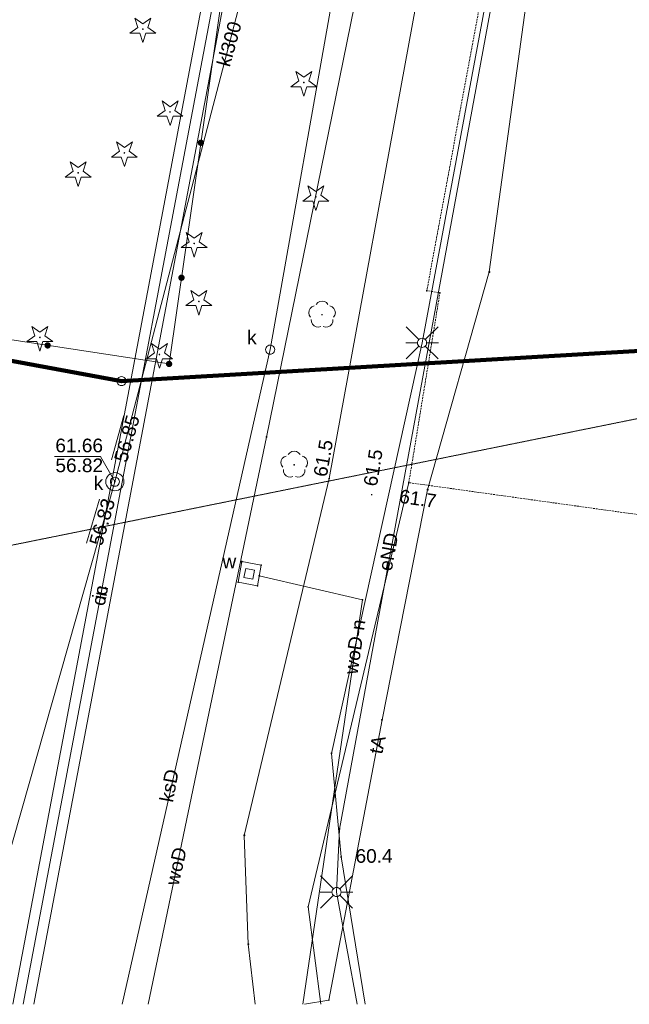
# Paper-space layout 'A-01 PLAN SYTUACYJNY' of a CAD drawing. Header units: millimetres. Extents: x 0 to 900, y 0 to 750.
# Tile 40 of 105: x 610 to 677, y 157 to 266. Entities that reach past the tile are written whole.
import ezdxf
from ezdxf.xclip import XClip

# ---------------------------------------------------------------- set-up
doc = ezdxf.new("R2010")
doc.units = ezdxf.units.MM
doc.header["$MEASUREMENT"] = 0
doc.header["$XCLIPFRAME"] = 0
for name, pattern in [('PRZER1-1', [1, 0.5, -0.5]), ('PRZER2-1', [1.5, 1, -0.5]), ('PRZER3-1', [4000, 3000, -1000])]:
    doc.linetypes.add(name, pattern=pattern)
doc.layers.add('0_Nr_pióra__60', color=7, linetype='Continuous', lineweight=100, true_color=0xcbfe00)
doc.layers.add('A_mapa_Nr_pióra__2', color=8, linetype='Continuous', lineweight=13)
doc.layers.add('A_podrys', color=7, linetype='Continuous')
doc.styles.add('STYL_AUTOMATYCZNY_1', font='arial.ttf')

# ---------------------------------------------------------------- blocks, each defined once
blk = doc.blocks.new('Rysunek_3_3', base_point=(-1239.76, 488.38))
at = {"layer": 'A_mapa_Nr_pióra__2', "linetype": 'Continuous', "lineweight": 13}
for points in [[(623.96, 264.67), (623.99, 264.67), (624.01, 264.68), (624.03, 264.7), (624.04, 264.73), (624.05, 264.76), (624.04, 264.78), (624.03, 264.81), (624.01, 264.83), (623.99, 264.84), (623.96, 264.85), (623.93, 264.84), (623.9, 264.83), (623.88, 264.81), (623.87, 264.78), (623.87, 264.76), (623.87, 264.73), (623.88, 264.7), (623.9, 264.68), (623.93, 264.67)], [(641.66, 258.79), (641.69, 258.79), (641.71, 258.8), (641.73, 258.82), (641.74, 258.85), (641.75, 258.88), (641.74, 258.9), (641.73, 258.93), (641.71, 258.95), (641.69, 258.96), (641.66, 258.97), (641.63, 258.96), (641.6, 258.95), (641.58, 258.93), (641.57, 258.9), (641.57, 258.88), (641.57, 258.85), (641.58, 258.82), (641.6, 258.8), (641.63, 258.79)], [(626.94, 255.55), (626.97, 255.55), (626.99, 255.56), (627.01, 255.58), (627.02, 255.61), (627.03, 255.64), (627.02, 255.66), (627.01, 255.69), (626.99, 255.71), (626.97, 255.72), (626.94, 255.73), (626.91, 255.72), (626.88, 255.71), (626.86, 255.69), (626.85, 255.66), (626.85, 255.64), (626.85, 255.61), (626.86, 255.58), (626.88, 255.56), (626.91, 255.55)], [(630.68, 252.2), (630.68, 252.29), (630.66, 252.38), (630.61, 252.46), (630.55, 252.52), (630.47, 252.57), (630.38, 252.59), (630.29, 252.6), (630.2, 252.57), (630.12, 252.53), (630.06, 252.46), (630.01, 252.39), (629.99, 252.3), (629.99, 252.21), (630.01, 252.12), (630.05, 252.04), (630.12, 251.97), (630.2, 251.93), (630.28, 251.9), (630.38, 251.9), (630.46, 251.92), (630.54, 251.97), (630.61, 252.03), (630.66, 252.11)], [(630.68, 252.2), (630.68, 252.29), (630.66, 252.38), (630.61, 252.46), (630.55, 252.52), (630.47, 252.57), (630.38, 252.59), (630.29, 252.6), (630.2, 252.57), (630.12, 252.53), (630.06, 252.46), (630.01, 252.39), (629.99, 252.3), (629.99, 252.21), (630.01, 252.12), (630.05, 252.04), (630.12, 251.97), (630.2, 251.93), (630.28, 251.9), (630.38, 251.9), (630.46, 251.92), (630.54, 251.97), (630.61, 252.03), (630.66, 252.11)], [(621.92, 251.05), (621.95, 251.05), (621.97, 251.06), (621.99, 251.08), (622, 251.11), (622.01, 251.14), (622, 251.16), (621.99, 251.19), (621.97, 251.21), (621.95, 251.22), (621.92, 251.23), (621.89, 251.22), (621.86, 251.21), (621.84, 251.19), (621.83, 251.16), (621.83, 251.14), (621.83, 251.11), (621.84, 251.08), (621.86, 251.06), (621.89, 251.05)], [(616.84, 248.85), (616.87, 248.85), (616.89, 248.86), (616.91, 248.88), (616.92, 248.91), (616.93, 248.94), (616.92, 248.96), (616.91, 248.99), (616.89, 249.01), (616.87, 249.02), (616.84, 249.03), (616.81, 249.02), (616.78, 249.01), (616.76, 248.99), (616.75, 248.96), (616.75, 248.94), (616.75, 248.91), (616.76, 248.88), (616.78, 248.86), (616.81, 248.85)], [(642.98, 246.21), (643.01, 246.21), (643.03, 246.22), (643.05, 246.24), (643.06, 246.27), (643.07, 246.3), (643.06, 246.32), (643.05, 246.35), (643.03, 246.37), (643.01, 246.38), (642.98, 246.39), (642.95, 246.38), (642.92, 246.37), (642.9, 246.35), (642.89, 246.32), (642.89, 246.3), (642.89, 246.27), (642.9, 246.24), (642.92, 246.22), (642.95, 246.21)], [(629.6, 241.09), (629.63, 241.09), (629.65, 241.1), (629.67, 241.12), (629.68, 241.15), (629.69, 241.18), (629.68, 241.2), (629.67, 241.23), (629.65, 241.25), (629.63, 241.26), (629.6, 241.27), (629.57, 241.26), (629.54, 241.25), (629.52, 241.23), (629.51, 241.2), (629.51, 241.18), (629.51, 241.15), (629.52, 241.12), (629.54, 241.1), (629.57, 241.09)], [(628.55, 237.35), (628.55, 237.44), (628.53, 237.53), (628.48, 237.61), (628.42, 237.68), (628.34, 237.72), (628.25, 237.75), (628.16, 237.75), (628.07, 237.73), (627.99, 237.68), (627.93, 237.62), (627.88, 237.54), (627.85, 237.45), (627.85, 237.36), (627.88, 237.27), (627.92, 237.19), (627.98, 237.13), (628.06, 237.08), (628.15, 237.05), (628.24, 237.05), (628.33, 237.08), (628.41, 237.12), (628.48, 237.18), (628.52, 237.26)], [(628.55, 237.35), (628.55, 237.44), (628.53, 237.53), (628.48, 237.61), (628.42, 237.68), (628.34, 237.72), (628.25, 237.75), (628.16, 237.75), (628.07, 237.73), (627.99, 237.68), (627.93, 237.62), (627.88, 237.54), (627.85, 237.45), (627.85, 237.36), (627.88, 237.27), (627.92, 237.19), (627.98, 237.13), (628.06, 237.08), (628.15, 237.05), (628.24, 237.05), (628.33, 237.08), (628.41, 237.12), (628.48, 237.18), (628.52, 237.26)], [(630.12, 234.71), (630.15, 234.71), (630.17, 234.72), (630.19, 234.74), (630.2, 234.77), (630.21, 234.8), (630.2, 234.82), (630.19, 234.85), (630.17, 234.87), (630.15, 234.88), (630.12, 234.89), (630.09, 234.88), (630.06, 234.87), (630.04, 234.85), (630.03, 234.82), (630.03, 234.8), (630.03, 234.77), (630.04, 234.74), (630.06, 234.72), (630.09, 234.71)], [(643.66, 233.25), (643.69, 233.25), (643.71, 233.26), (643.73, 233.28), (643.74, 233.31), (643.75, 233.34), (643.74, 233.36), (643.73, 233.39), (643.71, 233.41), (643.69, 233.42), (643.66, 233.43), (643.63, 233.42), (643.6, 233.41), (643.58, 233.39), (643.57, 233.36), (643.57, 233.34), (643.57, 233.31), (643.58, 233.28), (643.6, 233.26), (643.63, 233.25)], [(612.64, 230.75), (612.67, 230.75), (612.69, 230.76), (612.71, 230.78), (612.72, 230.81), (612.73, 230.84), (612.72, 230.86), (612.71, 230.89), (612.69, 230.91), (612.67, 230.92), (612.64, 230.93), (612.61, 230.92), (612.58, 230.91), (612.56, 230.89), (612.55, 230.86), (612.55, 230.84), (612.55, 230.81), (612.56, 230.78), (612.58, 230.76), (612.61, 230.75)], [(613.43, 229.61), (613.52, 229.6), (613.61, 229.63), (613.69, 229.67), (613.76, 229.73), (613.8, 229.81), (613.83, 229.9), (613.83, 229.99), (613.81, 230.08), (613.77, 230.16), (613.7, 230.23), (613.62, 230.27), (613.54, 230.3), (613.45, 230.3), (613.36, 230.28), (613.28, 230.23), (613.21, 230.17), (613.16, 230.09), (613.14, 230), (613.14, 229.91), (613.16, 229.82), (613.2, 229.74), (613.27, 229.68), (613.34, 229.63)], [(613.43, 229.61), (613.52, 229.6), (613.61, 229.63), (613.69, 229.67), (613.76, 229.73), (613.8, 229.81), (613.83, 229.9), (613.83, 229.99), (613.81, 230.08), (613.77, 230.16), (613.7, 230.23), (613.62, 230.27), (613.54, 230.3), (613.45, 230.3), (613.36, 230.28), (613.28, 230.23), (613.21, 230.17), (613.16, 230.09), (613.14, 230), (613.14, 229.91), (613.16, 229.82), (613.2, 229.74), (613.27, 229.68), (613.34, 229.63)], [(625.78, 228.87), (625.81, 228.87), (625.83, 228.88), (625.85, 228.9), (625.86, 228.93), (625.87, 228.96), (625.86, 228.98), (625.85, 229.01), (625.83, 229.03), (625.81, 229.04), (625.78, 229.05), (625.75, 229.04), (625.72, 229.03), (625.7, 229.01), (625.69, 228.98), (625.69, 228.96), (625.69, 228.93), (625.7, 228.9), (625.72, 228.88), (625.75, 228.87)], [(627.18, 227.87), (627.18, 227.96), (627.16, 228.05), (627.12, 228.13), (627.05, 228.19), (626.97, 228.24), (626.89, 228.26), (626.8, 228.26), (626.71, 228.24), (626.63, 228.2), (626.56, 228.13), (626.52, 228.05), (626.49, 227.97), (626.49, 227.87), (626.51, 227.79), (626.56, 227.71), (626.62, 227.64), (626.7, 227.59), (626.79, 227.57), (626.88, 227.57), (626.97, 227.59), (627.05, 227.64), (627.11, 227.7), (627.16, 227.78)], [(626.78, 227.57), (626.88, 227.57), (626.96, 227.59), (627.04, 227.63), (627.11, 227.7), (627.16, 227.77), (627.18, 227.86), (627.19, 227.95), (627.16, 228.04), (627.12, 228.12), (627.06, 228.19), (626.98, 228.24), (626.89, 228.26), (626.8, 228.26), (626.71, 228.24), (626.63, 228.2), (626.56, 228.13), (626.52, 228.06), (626.49, 227.97), (626.49, 227.88), (626.51, 227.79), (626.56, 227.71), (626.62, 227.64), (626.7, 227.59)], [(640.6, 216.73), (640.63, 216.73), (640.65, 216.74), (640.67, 216.76), (640.68, 216.79), (640.69, 216.82), (640.68, 216.84), (640.67, 216.87), (640.65, 216.89), (640.63, 216.9), (640.6, 216.91), (640.57, 216.9), (640.54, 216.89), (640.52, 216.87), (640.51, 216.84), (640.51, 216.82), (640.51, 216.79), (640.52, 216.76), (640.54, 216.74), (640.57, 216.73)], [(621.04, 215.92), (621.04, 215.9), (621.05, 215.88), (621.07, 215.86), (621.08, 215.84), (621.11, 215.84), (621.13, 215.83), (621.15, 215.84), (621.17, 215.84), (621.19, 215.86), (621.21, 215.88), (621.22, 215.9), (621.22, 215.92), (621.22, 215.95), (621.21, 215.97), (621.19, 215.99), (621.17, 216), (621.15, 216.01), (621.13, 216.01), (621.11, 216.01), (621.08, 216), (621.07, 215.99), (621.05, 215.97), (621.04, 215.95)], [(620.79, 214.96), (620.79, 214.93), (620.8, 214.91), (620.81, 214.89), (620.83, 214.88), (620.85, 214.87), (620.88, 214.87), (620.9, 214.87), (620.92, 214.88), (620.94, 214.89), (620.96, 214.91), (620.96, 214.93), (620.97, 214.96), (620.96, 214.98), (620.96, 215), (620.94, 215.02), (620.92, 215.03), (620.9, 215.04), (620.88, 215.05), (620.85, 215.04), (620.83, 215.03), (620.81, 215.02), (620.8, 215), (620.79, 214.98)], [(644.35, 215.32), (644.35, 215.29), (644.36, 215.27), (644.37, 215.25), (644.39, 215.24), (644.41, 215.23), (644.44, 215.23), (644.46, 215.23), (644.48, 215.24), (644.5, 215.25), (644.52, 215.27), (644.52, 215.29), (644.53, 215.32), (644.52, 215.34), (644.52, 215.36), (644.5, 215.38), (644.48, 215.39), (644.46, 215.4), (644.44, 215.41), (644.41, 215.4), (644.39, 215.39), (644.37, 215.38), (644.36, 215.36), (644.35, 215.34)], [(653.11, 214.86), (653.11, 214.83), (653.12, 214.81), (653.13, 214.79), (653.15, 214.78), (653.17, 214.77), (653.2, 214.77), (653.22, 214.77), (653.24, 214.78), (653.26, 214.79), (653.28, 214.81), (653.28, 214.83), (653.29, 214.86), (653.28, 214.88), (653.28, 214.9), (653.26, 214.92), (653.24, 214.93), (653.22, 214.94), (653.2, 214.95), (653.17, 214.94), (653.15, 214.93), (653.13, 214.92), (653.12, 214.9), (653.11, 214.88)], [(620.51, 213.99), (620.52, 213.97), (620.53, 213.95), (620.54, 213.93), (620.56, 213.92), (620.58, 213.91), (620.6, 213.9), (620.63, 213.91), (620.65, 213.92), (620.67, 213.93), (620.68, 213.95), (620.69, 213.97), (620.69, 213.99), (620.69, 214.02), (620.68, 214.04), (620.67, 214.06), (620.65, 214.07), (620.63, 214.08), (620.6, 214.08), (620.58, 214.08), (620.56, 214.07), (620.54, 214.06), (620.53, 214.04), (620.52, 214.02)], [(649.03, 213.54), (649.03, 213.51), (649.04, 213.49), (649.05, 213.47), (649.07, 213.46), (649.09, 213.45), (649.12, 213.45), (649.14, 213.45), (649.16, 213.46), (649.18, 213.47), (649.2, 213.49), (649.2, 213.51), (649.21, 213.54), (649.2, 213.56), (649.2, 213.58), (649.18, 213.6), (649.16, 213.61), (649.14, 213.62), (649.12, 213.63), (649.09, 213.62), (649.07, 213.61), (649.05, 213.6), (649.04, 213.58), (649.03, 213.56)], [(645.67, 173.68), (645.67, 173.66), (645.68, 173.64), (645.7, 173.62), (645.71, 173.6), (645.74, 173.6), (645.76, 173.59), (645.78, 173.6), (645.8, 173.6), (645.82, 173.62), (645.84, 173.64), (645.85, 173.66), (645.85, 173.68), (645.85, 173.71), (645.84, 173.73), (645.82, 173.75), (645.8, 173.76), (645.78, 173.77), (645.76, 173.77), (645.74, 173.77), (645.71, 173.76), (645.7, 173.75), (645.68, 173.73), (645.67, 173.71)]]:
    blk.add_hatch(color=8, dxfattribs=at).paths.add_polyline_path(points)
at = {"layer": '0_Nr_pióra__60', "color": 60, "linetype": 'Continuous', "lineweight": 100, "ltscale": 0.2, "true_color": 0xcbfe00, "flags": 128}
blk.add_lwpolyline([(486.18, 603.45), (711.66, 564.16), (717.88, 453.78), (730.02, 232.36), (621.62, 226.04), (540.96, 240.92), (518.76, 242.16), (516.18, 189.08), (497.66, 185.34), (465.46, 189.58), (468.06, 245.18), (273.1, 254.54), (153.04, 277.34), (147.95, 279.48), (156.42, 401.1), (165.67, 534.02), (166.59, 571.88), (178.65, 571.58), (179.19, 591.8), (167.43, 603.84), (168.1, 630.34), (172.18, 654), (181.4, 660.44)], close=True, dxfattribs=at)
at = {"layer": 'A_mapa_Nr_pióra__2', "color": 8, "linetype": 'PRZER1-1', "lineweight": 13, "ltscale": 0.2, "flags": 128}
blk.add_lwpolyline([(396.46, 198.68), (318.14, 209.02), (144.64, 231.92), (147.95, 279.48), (156.42, 401.1), (165.67, 534.02), (166.59, 571.88), (178.65, 571.58), (179.19, 591.8), (167.43, 603.84), (168.1, 630.34), (172.18, 654), (181.4, 660.44), (278.75, 642.24), (486.18, 603.45), (711.66, 564.16), (717.88, 453.78), (730.02, 232.36), (516.18, 189.08), (497.66, 185.34)], close=True, dxfattribs=at)
at = {"layer": 'A_mapa_Nr_pióra__2', "color": 8, "linetype": 'Continuous', "lineweight": 13, "ltscale": 0.2, "flags": 128}
for points in [[(486.18, 603.45), (711.66, 564.16), (717.88, 453.78), (730.02, 232.36), (621.62, 226.04), (540.96, 240.92), (518.76, 242.16), (516.18, 189.08), (497.66, 185.34), (465.46, 189.58), (468.06, 245.18), (273.1, 254.54), (153.04, 277.34), (147.95, 279.48), (156.42, 401.1), (165.67, 534.02), (166.59, 571.88), (178.65, 571.58), (179.19, 591.8), (167.43, 603.84), (168.1, 630.34), (172.18, 654), (181.4, 660.44)], [(624.5, 264.93), (625.38, 264.29), (624.29, 264.29), (623.96, 263.26), (623.62, 264.29), (622.53, 264.29), (623.41, 264.93), (623.08, 265.97), (623.96, 265.33), (624.84, 265.97)], [(642.2, 259.05), (643.08, 258.41), (641.99, 258.41), (641.66, 257.38), (641.32, 258.41), (640.23, 258.41), (641.11, 259.05), (640.78, 260.09), (641.66, 259.45), (642.54, 260.09)], [(627.48, 255.81), (628.36, 255.17), (627.27, 255.17), (626.94, 254.14), (626.6, 255.17), (625.51, 255.17), (626.39, 255.81), (626.06, 256.85), (626.94, 256.21), (627.82, 256.85)], [(622.46, 251.31), (623.34, 250.67), (622.25, 250.67), (621.92, 249.64), (621.58, 250.67), (620.49, 250.67), (621.37, 251.31), (621.04, 252.35), (621.92, 251.71), (622.8, 252.35)], [(617.38, 249.11), (618.26, 248.47), (617.17, 248.47), (616.84, 247.44), (616.5, 248.47), (615.41, 248.47), (616.29, 249.11), (615.96, 250.15), (616.84, 249.51), (617.72, 250.15)], [(643.52, 246.47), (644.4, 245.83), (643.31, 245.83), (642.98, 244.8), (642.64, 245.83), (641.55, 245.83), (642.43, 246.47), (642.1, 247.51), (642.98, 246.87), (643.86, 247.51)], [(730.02, 232.36), (516.18, 189.08), (518.76, 242.16), (540.96, 240.92), (621.62, 226.04)], [(630.14, 241.35), (631.02, 240.71), (629.93, 240.71), (629.6, 239.68), (629.26, 240.71), (628.17, 240.71), (629.05, 241.35), (628.72, 242.39), (629.6, 241.75), (630.48, 242.39)], [(662.01, 238.02), (662.01, 238.05), (662.04, 238.08), (662.07, 238.08), (662.1, 238.05), (662.1, 238.02), (662.07, 237.99), (662.04, 237.99)], [(630.66, 234.97), (631.54, 234.33), (630.45, 234.33), (630.12, 233.3), (629.78, 234.33), (628.69, 234.33), (629.57, 234.97), (629.24, 236.01), (630.12, 235.37), (631, 236.01)], [(655.13, 235.96), (655.13, 235.99), (655.16, 236.02), (655.19, 236.02), (655.22, 235.99), (655.22, 235.96), (655.19, 235.93), (655.16, 235.93)], [(656.57, 235.72), (656.57, 235.75), (656.6, 235.78), (656.63, 235.78), (656.66, 235.75), (656.66, 235.72), (656.63, 235.69), (656.6, 235.69)], [(613.18, 231.01), (614.06, 230.37), (612.97, 230.37), (612.64, 229.34), (612.3, 230.37), (611.21, 230.37), (612.09, 231.01), (611.76, 232.05), (612.64, 231.41), (613.52, 232.05)], [(654.66, 230.74), (654.79, 230.72), (654.91, 230.67), (655.01, 230.59), (655.09, 230.49), (655.14, 230.36), (655.16, 230.24), (655.14, 230.11), (655.09, 229.99), (655.01, 229.88), (654.91, 229.8), (654.79, 229.75), (654.66, 229.74), (654.53, 229.75), (654.41, 229.8), (654.3, 229.88), (654.22, 229.99), (654.17, 230.11), (654.16, 230.24), (654.17, 230.36), (654.22, 230.49), (654.3, 230.59), (654.41, 230.67), (654.53, 230.72)], [(626.32, 229.13), (627.2, 228.49), (626.11, 228.49), (625.78, 227.46), (625.44, 228.49), (624.35, 228.49), (625.23, 229.13), (624.9, 230.17), (625.78, 229.53), (626.66, 230.17)], [(637.95, 229.99), (638.08, 229.97), (638.2, 229.92), (638.31, 229.84), (638.39, 229.74), (638.44, 229.62), (638.45, 229.49), (638.44, 229.36), (638.39, 229.24), (638.31, 229.13), (638.2, 229.05), (638.08, 229), (637.95, 228.99), (637.82, 229), (637.7, 229.05), (637.6, 229.13), (637.52, 229.24), (637.47, 229.36), (637.45, 229.49), (637.47, 229.62), (637.52, 229.74), (637.6, 229.84), (637.7, 229.92), (637.82, 229.97)], [(626.79, 227.9), (626.79, 227.93), (626.82, 227.96), (626.85, 227.96), (626.88, 227.93), (626.88, 227.9), (626.85, 227.87), (626.82, 227.87)], [(621.62, 226.54), (621.77, 226.51), (621.91, 226.44), (622.02, 226.33), (622.09, 226.19), (622.12, 226.04), (622.09, 225.88), (622.02, 225.74), (621.91, 225.63), (621.77, 225.56), (621.62, 225.54), (621.46, 225.56), (621.32, 225.63), (621.21, 225.74), (621.14, 225.88), (621.12, 226.04), (621.14, 226.19), (621.21, 226.33), (621.32, 226.44), (621.46, 226.51)], [(637.5, 219.86), (637.5, 219.89), (637.53, 219.92), (637.56, 219.92), (637.59, 219.89), (637.59, 219.86), (637.56, 219.83), (637.53, 219.83)], [(620.88, 215.46), (621.01, 215.44), (621.13, 215.39), (621.23, 215.31), (621.31, 215.21), (621.36, 215.08), (621.38, 214.96), (621.36, 214.83), (621.31, 214.71), (621.23, 214.6), (621.13, 214.52), (621.01, 214.47), (620.88, 214.46), (620.75, 214.47), (620.63, 214.52), (620.52, 214.6), (620.44, 214.71), (620.39, 214.83), (620.38, 214.96), (620.39, 215.08), (620.44, 215.21), (620.52, 215.31), (620.63, 215.39), (620.75, 215.44)], [(655.22, 214.07), (655.22, 214.1), (655.25, 214.13), (655.28, 214.13), (655.31, 214.1), (655.31, 214.07), (655.28, 214.04), (655.25, 214.04)], [(634.85, 206.17), (636.97, 205.78), (636.55, 203.52), (634.43, 203.9)], [(634.8, 206.15), (634.8, 206.18), (634.83, 206.21), (634.86, 206.21), (634.89, 206.18), (634.89, 206.15), (634.86, 206.12), (634.83, 206.12)], [(636.92, 205.77), (636.92, 205.8), (636.95, 205.83), (636.98, 205.83), (637.01, 205.8), (637.01, 205.77), (636.98, 205.74), (636.95, 205.74)], [(635.06, 204.44), (636.04, 204.24), (636.24, 205.22), (635.26, 205.42)], [(634.39, 203.89), (634.39, 203.92), (634.42, 203.95), (634.45, 203.95), (634.48, 203.92), (634.48, 203.89), (634.45, 203.86), (634.42, 203.86)], [(636.71, 204.6), (636.71, 204.63), (636.74, 204.66), (636.77, 204.66), (636.8, 204.63), (636.8, 204.6), (636.77, 204.57), (636.74, 204.57)], [(636.51, 203.5), (636.51, 203.54), (636.54, 203.56), (636.57, 203.56), (636.6, 203.54), (636.6, 203.5), (636.57, 203.47), (636.54, 203.47)], [(648.07, 201.95), (648.07, 201.98), (648.1, 202.01), (648.13, 202.01), (648.16, 201.98), (648.16, 201.95), (648.13, 201.92), (648.1, 201.92)], [(650.21, 188.76), (650.21, 188.79), (650.24, 188.82), (650.28, 188.82), (650.3, 188.79), (650.3, 188.76), (650.28, 188.73), (650.24, 188.73)], [(644.65, 185.06), (644.65, 185.09), (644.68, 185.12), (644.71, 185.12), (644.74, 185.09), (644.74, 185.06), (644.71, 185.03), (644.68, 185.03)], [(645.52, 176.73), (645.52, 176.77), (645.55, 176.8), (645.58, 176.8), (645.61, 176.77), (645.61, 176.73), (645.58, 176.71), (645.55, 176.71)], [(635.06, 176.05), (635.06, 176.08), (635.09, 176.11), (635.12, 176.11), (635.15, 176.08), (635.15, 176.05), (635.12, 176.02), (635.09, 176.02)], [(645.71, 173.66), (645.71, 173.69), (645.74, 173.72), (645.77, 173.72), (645.8, 173.69), (645.8, 173.66), (645.77, 173.63), (645.74, 173.63)], [(645.25, 170.32), (645.38, 170.31), (645.5, 170.26), (645.6, 170.18), (645.68, 170.07), (645.73, 169.95), (645.75, 169.82), (645.73, 169.69), (645.68, 169.57), (645.6, 169.47), (645.5, 169.39), (645.38, 169.34), (645.25, 169.32), (645.12, 169.34), (645, 169.39), (644.9, 169.47), (644.82, 169.57), (644.77, 169.69), (644.75, 169.82), (644.77, 169.95), (644.82, 170.07), (644.9, 170.18), (645, 170.26), (645.12, 170.31)], [(642.08, 168.18), (642.08, 168.21), (642.11, 168.24), (642.15, 168.24), (642.17, 168.21), (642.17, 168.18), (642.15, 168.15), (642.11, 168.15)], [(635.5, 164.06), (635.5, 164.1), (635.53, 164.13), (635.56, 164.13), (635.59, 164.1), (635.59, 164.06), (635.56, 164.04), (635.53, 164.04)], [(644.36, 157.91), (644.36, 157.94), (644.39, 157.97), (644.42, 157.97), (644.45, 157.94), (644.45, 157.91), (644.42, 157.88), (644.39, 157.88)]]:
    blk.add_lwpolyline(points, close=True, dxfattribs=at)
for points in [[(29.9, 577.35), (82.85, 560.45), (145.91, 540.32), (161.93, 535.21), (165.67, 534.02), (156.42, 401.1), (32.82, 393.94), (38.66, 325.6), (147.95, 279.48), (144.64, 231.92), (465.46, 189.58), (497.66, 185.34), (516.18, 189.08), (730.02, 232.36), (734.41, 157.47)], [(624.55, 157.47), (637.54, 219.87), (652.42, 292.98), (656.59, 313.84), (657.78, 320.02), (659.82, 321.32), (672.05, 319.49), (672.84, 323.56), (677.33, 322.87)], [(626.84, 227.92), (540.82, 241.04), (556.54, 321.06), (585.9, 315.92)], [(594.04, 314.34), (638.1, 306.28), (626.84, 227.92)], [(670.98, 315.15), (667.74, 299.08), (665.6, 288.88), (654.66, 230.24), (644.7, 185.08), (645.76, 173.68), (648.41, 157.47)], [(620.88, 214.96), (646.26, 312.24)], [(652.54, 311.84), (637.95, 229.49), (621.69, 157.47)], [(611.95, 157.47), (640.18, 306.46), (637.89, 306.81), (609.67, 157.47)], [(610.81, 157.47), (639.04, 306.63)], [(641.71, 157.47), (644.4, 157.92), (650.26, 188.77), (655.27, 214.08), (662.05, 238.04), (670.34, 298.54)], [(666.05, 288), (645.57, 176.75), (645.25, 169.82), (647.51, 157.47)], [(642.39, 233.07), (642.25, 233.29), (642.19, 233.54), (642.23, 233.8), (642.35, 234.03), (642.55, 234.2), (642.79, 234.3)], [(643.01, 234.46), (643.18, 234.66), (643.4, 234.79), (643.66, 234.84), (643.91, 234.79), (644.14, 234.66), (644.31, 234.46)], [(644.53, 234.3), (644.77, 234.2), (644.96, 234.03), (645.08, 233.8), (645.12, 233.54), (645.07, 233.29), (644.93, 233.07)], [(643.52, 232.04), (643.27, 231.98), (643.01, 232.01), (642.78, 232.12), (642.59, 232.31), (642.49, 232.55), (642.47, 232.81)], [(644.84, 232.81), (644.83, 232.55), (644.72, 232.31), (644.54, 232.12), (644.31, 232.01), (644.05, 231.98), (643.79, 232.04)], [(654.3, 230.59), (652.89, 232)], [(655.01, 230.59), (656.42, 232)], [(654.16, 230.24), (652.86, 230.24)], [(654.3, 229.88), (652.89, 228.47)], [(655.01, 229.88), (656.42, 228.47)], [(655.16, 230.24), (656.46, 230.24)], [(620.49, 217.38), (621.88, 222.23)], [(620.88, 214.98), (619.29, 217.75), (614.25, 217.75)], [(639.33, 216.55), (639.19, 216.77), (639.13, 217.02), (639.17, 217.28), (639.29, 217.51), (639.49, 217.68), (639.73, 217.78)], [(639.95, 217.94), (640.12, 218.14), (640.34, 218.27), (640.6, 218.32), (640.85, 218.27), (641.08, 218.14), (641.25, 217.94)], [(641.47, 217.78), (641.71, 217.68), (641.9, 217.51), (642.02, 217.28), (642.06, 217.02), (642.01, 216.77), (641.87, 216.55)], [(640.46, 215.52), (640.21, 215.46), (639.95, 215.49), (639.72, 215.6), (639.53, 215.79), (639.43, 216.03), (639.41, 216.29)], [(641.78, 216.29), (641.77, 216.03), (641.66, 215.79), (641.48, 215.6), (641.25, 215.49), (640.99, 215.46), (640.73, 215.52)], [(620.88, 214.96), (604.51, 157.47)], [(617.76, 208.21), (619.18, 213.05)], [(641.55, 157.47), (648.12, 201.97), (636.75, 204.61)], [(644.9, 170.18), (643.48, 171.59)], [(645.6, 170.18), (647.02, 171.59)], [(644.75, 169.82), (643.45, 169.82)], [(644.9, 169.47), (643.48, 168.06)], [(645.6, 169.47), (647.02, 168.06)], [(645.75, 169.82), (647.05, 169.82)]]:
    blk.add_lwpolyline(points, dxfattribs=at)
at = {"layer": 'A_mapa_Nr_pióra__2', "color": 8, "linetype": 'PRZER3-1', "lineweight": 13, "ltscale": 0.2, "flags": 128}
for points in [[(658.32, 294.9), (654.02, 267.52), (644.44, 215.32)], [(644.44, 215.32), (635.11, 176.06), (635.54, 164.08), (636.32, 157.47)], [(643.51, 157.47), (642.13, 168.2), (653.2, 214.86)]]:
    blk.add_lwpolyline(points, dxfattribs=at)
at = {"layer": 'A_mapa_Nr_pióra__2', "color": 8, "linetype": 'PRZER2-1', "lineweight": 13, "ltscale": 0.2, "flags": 128}
blk.add_lwpolyline([(662.8, 289.16), (683.32, 285.62), (710.54, 280.86), (720.48, 279.14), (717.2, 263.7), (711.16, 235.3), (706.1, 206.94), (681.58, 210.9), (653.2, 214.86), (656.62, 235.74), (655.18, 235.98), (660.98, 267.32), (658.74, 266.98)], close=True, dxfattribs=at)
at = {"layer": 'A_mapa_Nr_pióra__2', "color": 8, "linetype": 'PRZER1-1', "lineweight": 13, "ltscale": 0.2, "flags": 128}
blk.add_lwpolyline([(405.88, 157.47), (396.46, 198.68), (497.66, 185.34), (516.18, 189.08), (730.02, 232.36), (734.41, 157.47)], dxfattribs=at)
at = {"layer": 'A_mapa_Nr_pióra__2', "color": 8, "linetype": 'Continuous', "lineweight": 13, "ltscale": 0.2, "flags": 128}
blk.add_lwpolyline([(620.88, 213.96, -1), (620.88, 215.96, -1)], format="xyb", close=True, dxfattribs=at)
at = {"layer": 'A_mapa_Nr_pióra__2', "color": 8, "linetype": 'Continuous', "lineweight": 13, "char_height": 1.5, "attachment_point": 7, "style": 'STYL_AUTOMATYCZNY_1'}
for s, insert, rotation in [('\\A1;{\\pql;\\fArial|b0|i0|c238|p0;\\W1.000000;kl300}', (633.52, 260.5), 74.4769), ('\\A1;{\\pql;\\fArial|b0|i0|c238|p0;\\W1.000000;56.85}', (622.21, 216.98), 74.0197), ('\\A1;{\\pql;\\fArial|b0|i0|c238|p0;\\W1.000000;61.5}', (644.19, 215.41), 79.9857), ('\\A1;{\\pql;\\fArial|b0|i0|c238|p0;\\W1.000000;61.5}', (649.7, 214.37), 80.6594), ('\\A1;{\\pql;\\fArial|b0|i0|c238|p0;\\W1.000000;61.7}', (652.07, 212.63), 351.8073), ('\\A1;{\\pql;\\fArial|b0|i0|c238|p0;\\W1.000000;56.83}', (619.48, 207.8), 73.7478), ('\\A1;{\\pql;\\fArial|b0|i0|c238|p0;\\W1.000000;eND}', (651.33, 205.05), 79.8161), ('\\A1;{\\pql;\\fArial|b0|i0|c238|p0;\\W1.000000;ic}', (619.89, 201.9), 79.2841), ('\\A1;{\\pql;\\fArial|b0|i0|c238|p0;\\W1.000000;cn}', (619.76, 201.22), 79.2841), ('\\A1;{\\pql;\\fArial|b0|i0|c238|p0;\\W1.000000;woD-n}', (647.57, 193.69), 81.6062), ('\\A1;{\\pql;\\fArial|b0|i0|c238|p0;\\W1.000000;tA}', (650.28, 184.91), 77.9995), ('\\A1;{\\pql;\\fArial|b0|i0|c238|p0;\\W1.000000;ksD}', (627.27, 179.61), 79.3261), ('\\A1;{\\pql;\\fArial|b0|i0|c238|p0;\\W1.000000;woD}', (627.89, 170.45), 77.1802)]:
    blk.add_mtext(s, dxfattribs=dict(at, insert=insert, rotation=rotation))
for s, insert in [('\\A1;{\\pql;\\fArial|b0|i0|c238|p0;\\W1.000000;k}', (635.42, 230.09)), ('\\A1;{\\pql;\\fArial|b0|i0|c238|p0;\\W1.000000;61.66}', (614.33, 218.18)), ('\\A1;{\\pql;\\fArial|b0|i0|c238|p0;\\W1.000000;56.82}', (614.34, 215.99)), ('\\A1;{\\pql;\\fArial|b0|i0|c238|p0;\\W1.000000;k}', (618.55, 214.06)), ('\\A1;{\\pql;\\fArial|b0|i0|c238|p0;\\W1.000000;w}', (632.71, 205.44)), ('\\A1;{\\pql;\\fArial|b0|i0|c238|p0;\\W1.000000;60.4}', (647.34, 173.02))]:
    blk.add_mtext(s, dxfattribs=dict(at, insert=insert))

psp = doc.layouts.new('A-01 PLAN SYTUACYJNY')

# ---------------------------------------------------------------- block references
at = {"layer": 'A_podrys', "color": 37, "linetype": 'Continuous', "lineweight": 5, "true_color": 0x656532}
ref = psp.add_blockref('Rysunek_3_3', (-1239.76, 488.38), dxfattribs=at)
XClip(ref).set_block_clipping_path([(29.90003743, 157.4723136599), (895.1, 745.1)])

doc.saveas('drawing.dxf')
